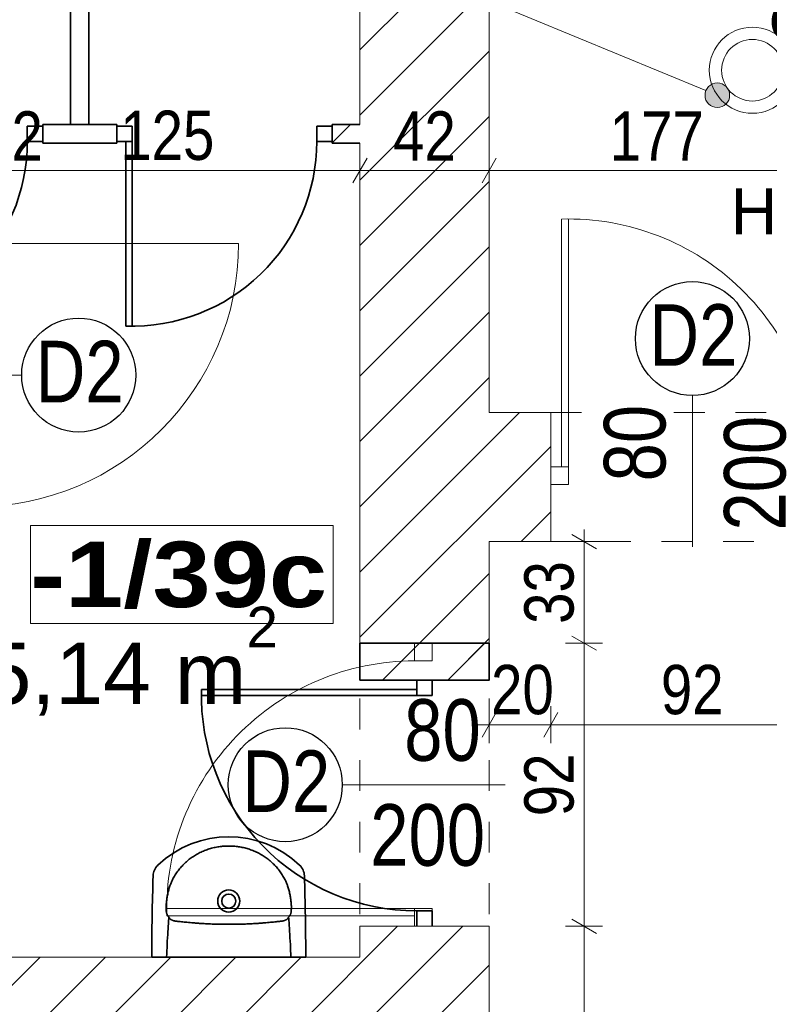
# Model space of a CAD drawing. Header units: centimetres. Extents: x 18292 to 3593338517, y 11794 to 62103.
# Tile 28 of 147: x 28671 to 28915, y 55364 to 55684. Entities that reach past the tile are written whole.
import ezdxf

# ---------------------------------------------------------------- set-up
doc = ezdxf.new("R2010")
doc.units = ezdxf.units.CM
doc.header["$MEASUREMENT"] = 0
doc.linetypes.add('Dashed-002', pattern=[20, 10, -10])
for name, color, linetype in [('499-Wymiary i opisy', 7, 'Continuous'), ('___WYBURZENIA', 7, 'Continuous'), ('__PROJEKTOWANE', 7, 'Continuous'), ('MF-NR', 7, 'Continuous'), ('MF_KRESKOWANIE', 7, 'Continuous'), ('MF_NR', 7, 'Continuous'), ('MF_OKNA', 7, 'Continuous'), ('MF_przerywana', 7, 'Continuous'), ('MF_SCIANY_DZIAL istniejące', 7, 'Continuous'), ('MF_SCIANY_KONSTR', 7, 'Continuous'), ('MF_WIDOK', 7, 'Continuous')]:
    doc.layers.add(name, color=color, linetype=linetype)
doc.styles.add('GENERATED_STYLE_1', font='txt')
doc.styles.add('GENERATED_STYLE_2', font='txt')
doc.styles.add('GENERATED_STYLE_4', font='txt')
doc.styles.add('GENERATED_STYLE_5', font='txt')
doc.styles.add('GENERATED_STYLE_7', font='txt')
doc.dimstyles.new('GENERATED_STYLE__1', dxfattribs={"dimtxt": 16, "dimasz": 6.08, "dimexe": 0.18, "dimexo": 0.0625, "dimgap": 0.09, "dimtad": 1, "dimtih": 1, "dimtoh": 1, "dimdec": 0, "dimzin": 0, "dimdsep": 46, "dimtxsty": 'GENERATED_STYLE_4', "dimblk": 'ARROWHEAD_2', "dimblk1": 'ARROWHEAD_2', "dimblk2": 'ARROWHEAD_2', "dimcen": 0.09, "dimse1": 1, "dimse2": 1, "dimclrd": 7, "dimclre": 7, "dimclrt": 7, "dimadec": 0, "dimazin": 0, "dimtfac": 1, "dimtdec": 4, "dimtmove": 0, "dimatfit": 3, "dimfxl": 0, "dimtolj": 1, "dimtzin": 0, "dimarcsym": 0})
doc.dimstyles.new('GENERATED_STYLE__2', dxfattribs={"dimtxt": 16, "dimasz": 6.08, "dimexe": 0.18, "dimexo": 0.0625, "dimgap": 0.09, "dimtad": 1, "dimtih": 1, "dimtoh": 1, "dimdec": 0, "dimzin": 0, "dimdsep": 46, "dimtxsty": 'GENERATED_STYLE_4', "dimblk": 'ARROWHEAD_2', "dimblk1": 'ARROWHEAD_2', "dimblk2": 'ARROWHEAD_2', "dimcen": 0.09, "dimse1": 1, "dimse2": 1, "dimclrd": 7, "dimclre": 7, "dimclrt": 7, "dimadec": 0, "dimazin": 0, "dimtfac": 1, "dimtdec": 4, "dimtmove": 2, "dimatfit": 3, "dimfxl": 0, "dimtolj": 1, "dimtzin": 0, "dimarcsym": 0})
doc.dimstyles.new('GENERATED_STYLE__4', dxfattribs={"dimtxt": 16, "dimasz": 6.08, "dimexe": 0.18, "dimexo": 0.0625, "dimgap": 0.09, "dimtad": 1, "dimdec": 0, "dimzin": 0, "dimdsep": 46, "dimtxsty": 'GENERATED_STYLE_4', "dimblk": 'ARROWHEAD_2', "dimblk1": 'ARROWHEAD_2', "dimblk2": 'ARROWHEAD_2', "dimcen": 0.09, "dimse1": 1, "dimse2": 1, "dimclrd": 7, "dimclre": 7, "dimclrt": 7, "dimadec": 0, "dimazin": 0, "dimtfac": 1, "dimtdec": 4, "dimtmove": 0, "dimatfit": 3, "dimfxl": 0, "dimtolj": 1, "dimtzin": 0, "dimarcsym": 0})
doc.dimstyles.new('GENERATED_STYLE__6', dxfattribs={"dimtxt": 16, "dimasz": 6.08, "dimexe": 0.18, "dimexo": 0.0625, "dimgap": 0.09, "dimtad": 1, "dimdec": 0, "dimzin": 0, "dimdsep": 46, "dimtxsty": 'GENERATED_STYLE_1', "dimblk": 'ARROWHEAD_2', "dimblk1": 'ARROWHEAD_2', "dimblk2": 'ARROWHEAD_2', "dimcen": 0.09, "dimse1": 1, "dimse2": 1, "dimclrd": 7, "dimclre": 7, "dimclrt": 7, "dimadec": 0, "dimazin": 0, "dimtfac": 1, "dimtdec": 4, "dimtmove": 0, "dimatfit": 3, "dimfxl": 0, "dimtolj": 1, "dimtzin": 0, "dimarcsym": 0})
pattern_1 = [(45, (4868174.165, 3898003.605), (-10.606601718, 10.606601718), [])]

# ---------------------------------------------------------------- blocks, each defined once
blk = doc.blocks.new('Drzwi metalowe 21_5')
at = {"layer": '__PROJEKTOWANE', "color": 7, "linetype": 'Continuous', "lineweight": 13}
blk.add_line((42.8, 0), (42.8, 85.6), dxfattribs=at)
at = {"layer": '__PROJEKTOWANE', "color": 150, "linetype": 'Continuous', "lineweight": 13}
for p, q in [((-46, 0), (-50.3, 0)), ((-46, 0), (-50.3, 0)), ((-46, 0), (-46, -10)), ((-46, 0), (-46, -10)), ((46, 0), (46, -10)), ((46, 0), (46, -10)), ((46, 0), (50.3, 0)), ((46, 0), (50.3, 0)), ((-46, -12), (-50.3, -12)), ((-46, -12), (-50.3, -12)), ((-46, -10), (-46, -12)), ((-46, -10), (-46, -12)), ((46, -10), (46, -12)), ((46, -10), (46, -12)), ((46, -12), (50.3, -12)), ((46, -12), (50.3, -12))]:
    blk.add_line(p, q, dxfattribs=at)
at = {"layer": '__PROJEKTOWANE', "color": 7, "linetype": 'Continuous', "lineweight": 15}
for p, q in [((-42.8, 0), (-46, 0)), ((-46, 0), (-46, -10)), ((-42.8, -10), (-42.8, 0)), ((46, 0), (42.8, 0)), ((42.8, 0), (42.8, -10)), ((46, -10), (46, 0)), ((-46, -10), (-42.8, -10)), ((42.8, -10), (46, -10))]:
    blk.add_line(p, q, dxfattribs=at)
at = {"layer": '__PROJEKTOWANE', "color": 7, "linetype": 'Continuous', "lineweight": 13}
blk.add_arc((42.8, 0), 85.6, 90, 180, dxfattribs=at)
blk = doc.blocks.new('*D71', base_point=(4868174.17, 3898003.61))
at = {"layer": '499-Wymiary i opisy', "color": 7, "linetype": 'Continuous', "lineweight": 13}
for p, q in [((28659.19, 55639.09), (28654.57, 55631.09)), ((28656.88, 55629.09), (28656.88, 55641.09)), ((28784.19, 55639.09), (28779.57, 55631.09)), ((28781.88, 55629.09), (28781.88, 55641.09)), ((28656.88, 55635.09), (28781.88, 55635.09))]:
    blk.add_line(p, q, dxfattribs=at)
at = {"layer": '499-Wymiary i opisy', "color": 7, "lineweight": 13, "char_height": 16, "attachment_point": 7, "style": 'GENERATED_STYLE_4'}
for s, insert in [('\\A1;{\\pql;\\fArial Narrow|b0|i0|c238|p34;12}', (28658.51, 55638.29)), ('\\A1;{\\pql;\\fArial Narrow|b0|i0|c238|p34;125}', (28704.02, 55638.29))]:
    blk.add_mtext(s, dxfattribs=dict(at, insert=insert))
blk = doc.blocks.new('ARROWHEAD_2')
at = {"color": 0, "linetype": 'Continuous', "lineweight": 0}
for p, q in [((-0.378, -0.655), (0.378, 0.655)), ((0, 0), (-1, 0))]:
    blk.add_line(p, q, dxfattribs=at)
blk = doc.blocks.new('*D72', base_point=(4868174.17, 3898003.61))
at = {"layer": '499-Wymiary i opisy', "color": 7, "linetype": 'Continuous', "lineweight": 13}
for p, q in [((28784.19, 55639.09), (28779.57, 55631.09)), ((28781.88, 55629.09), (28781.88, 55641.09)), ((28826.19, 55639.09), (28821.57, 55631.09)), ((28823.88, 55629.09), (28823.88, 55641.09)), ((28781.88, 55635.09), (28823.88, 55635.09))]:
    blk.add_line(p, q, dxfattribs=at)
at = {"layer": '499-Wymiary i opisy', "color": 7, "lineweight": 13, "insert": (28792.64, 55638.29), "char_height": 16, "attachment_point": 7, "style": 'GENERATED_STYLE_4'}
blk.add_mtext('\\A1;{\\pql;\\fArial Narrow|b0|i0|c238|p34;42}', dxfattribs=at)
blk = doc.blocks.new('*D73', base_point=(4868174.17, 3898003.61))
at = {"layer": '499-Wymiary i opisy', "color": 7, "linetype": 'Continuous', "lineweight": 13}
for p, q in [((28826.19, 55639.09), (28821.57, 55631.09)), ((28823.88, 55629.09), (28823.88, 55641.09)), ((29003.19, 55639.09), (28998.57, 55631.09)), ((29000.88, 55629.09), (29000.88, 55641.09)), ((28823.88, 55635.09), (29000.88, 55635.09))]:
    blk.add_line(p, q, dxfattribs=at)
at = {"layer": '499-Wymiary i opisy', "color": 7, "lineweight": 13, "insert": (28863, 55638.29), "char_height": 16, "attachment_point": 7, "style": 'GENERATED_STYLE_4'}
blk.add_mtext('\\A1;{\\pql;\\fArial Narrow|b0|i0|c238|p34;177}', dxfattribs=at)
blk = doc.blocks.new('*D126', base_point=(4868174.17, 3898003.61))
at = {"layer": '499-Wymiary i opisy', "color": 7, "linetype": 'Continuous', "lineweight": 13}
for p, q in [((31245.77, 59746.49), (31245.77, 59750.41)), ((31251.77, 59746.49), (31239.77, 59746.49)), ((31249.77, 59744.18), (31241.77, 59748.8)), ((31245.77, 52927.49), (31245.77, 59746.49)), ((31241.77, 52929.8), (31249.77, 52925.18)), ((31251.77, 52927.49), (31239.77, 52927.49)), ((31245.77, 52923.58), (31245.77, 52927.49))]:
    blk.add_line(p, q, dxfattribs=at)
at = {"layer": '499-Wymiary i opisy', "color": 7, "lineweight": 13, "insert": (31242.57, 56311.39), "char_height": 16, "attachment_point": 7, "rotation": 90, "style": 'GENERATED_STYLE_1'}
blk.add_mtext('\\A1;{\\pql;\\fArial Narrow|b1|i0|c238|p34;6\xa0819}', dxfattribs=at)
blk = doc.blocks.new('*D157', base_point=(4868174.17, 3898003.61))
at = {"layer": '499-Wymiary i opisy', "color": 7, "linetype": 'Continuous', "lineweight": 13}
for p, q in [((28823.88, 55448.99), (28823.88, 55460.99)), ((28843.88, 55448.99), (28843.88, 55460.99)), ((28826.19, 55458.99), (28821.57, 55450.99)), ((28846.19, 55458.99), (28841.57, 55450.99)), ((28819.97, 55454.99), (28823.88, 55454.99)), ((28823.88, 55454.99), (28843.88, 55454.99))]:
    blk.add_line(p, q, dxfattribs=at)
at = {"layer": '499-Wymiary i opisy', "color": 7, "lineweight": 13, "insert": (28824.48, 55458.19), "char_height": 16, "attachment_point": 7, "style": 'GENERATED_STYLE_4'}
blk.add_mtext('\\A1;{\\pql;\\fArial Narrow|b0|i0|c238|p34;20}', dxfattribs=at)
blk = doc.blocks.new('*D158', base_point=(4868174.17, 3898003.61))
at = {"layer": '499-Wymiary i opisy', "color": 7, "linetype": 'Continuous', "lineweight": 13}
for p, q in [((28843.88, 55448.99), (28843.88, 55460.99)), ((28935.88, 55448.99), (28935.88, 55460.99)), ((28846.19, 55458.99), (28841.57, 55450.99)), ((28938.19, 55458.99), (28933.57, 55450.99)), ((28843.88, 55454.99), (28935.88, 55454.99))]:
    blk.add_line(p, q, dxfattribs=at)
at = {"layer": '499-Wymiary i opisy', "color": 7, "lineweight": 13, "insert": (28879.64, 55458.19), "char_height": 16, "attachment_point": 7, "style": 'GENERATED_STYLE_4'}
blk.add_mtext('\\A1;{\\pql;\\fArial Narrow|b0|i0|c238|p34;92}', dxfattribs=at)
blk = doc.blocks.new('*D166', base_point=(4868174.17, 3898003.61))
at = {"layer": '499-Wymiary i opisy', "color": 7, "linetype": 'Continuous', "lineweight": 13}
for p, q in [((28860.71, 55389.49), (28848.71, 55389.49)), ((28850.71, 55391.8), (28858.71, 55387.18)), ((28854.71, 55191.49), (28854.71, 55389.49)), ((28850.71, 55193.8), (28858.71, 55189.18)), ((28860.71, 55191.49), (28848.71, 55191.49))]:
    blk.add_line(p, q, dxfattribs=at)
at = {"layer": '499-Wymiary i opisy', "color": 7, "lineweight": 13, "insert": (28851.51, 55275.13), "char_height": 16, "attachment_point": 7, "rotation": 90, "style": 'GENERATED_STYLE_4'}
blk.add_mtext('\\A1;{\\pql;\\fArial Narrow|b0|i0|c238|p34;198}', dxfattribs=at)
blk = doc.blocks.new('*D167', base_point=(4868174.17, 3898003.61))
at = {"layer": '499-Wymiary i opisy', "color": 7, "linetype": 'Continuous', "lineweight": 13}
for p, q in [((28860.71, 55481.49), (28848.71, 55481.49)), ((28850.71, 55483.8), (28858.71, 55479.18)), ((28854.71, 55389.49), (28854.71, 55481.49)), ((28860.71, 55389.49), (28848.71, 55389.49)), ((28850.71, 55391.8), (28858.71, 55387.18))]:
    blk.add_line(p, q, dxfattribs=at)
at = {"layer": '499-Wymiary i opisy', "color": 7, "lineweight": 13, "insert": (28851.51, 55425.25), "char_height": 16, "attachment_point": 7, "rotation": 90, "style": 'GENERATED_STYLE_4'}
blk.add_mtext('\\A1;{\\pql;\\fArial Narrow|b0|i0|c238|p34;92}', dxfattribs=at)
blk = doc.blocks.new('*D168', base_point=(4868174.17, 3898003.61))
at = {"layer": '499-Wymiary i opisy', "color": 7, "linetype": 'Continuous', "lineweight": 13}
for p, q in [((28858.71, 55512.18), (28850.71, 55516.8)), ((28854.71, 55514.49), (28854.71, 55518.41)), ((28860.71, 55514.49), (28848.71, 55514.49)), ((28854.71, 55481.49), (28854.71, 55514.49)), ((28860.71, 55481.49), (28848.71, 55481.49)), ((28850.71, 55483.8), (28858.71, 55479.18))]:
    blk.add_line(p, q, dxfattribs=at)
at = {"layer": '499-Wymiary i opisy', "color": 7, "lineweight": 13, "insert": (28851.51, 55487.75), "char_height": 16, "attachment_point": 7, "rotation": 90, "style": 'GENERATED_STYLE_4'}
blk.add_mtext('\\A1;{\\pql;\\fArial Narrow|b0|i0|c238|p34;33}', dxfattribs=at)
blk = doc.blocks.new('*D211', base_point=(4868174.17, 3898003.61))
at = {"layer": '499-Wymiary i opisy', "color": 7, "linetype": 'Continuous', "lineweight": 13}
for p, q in [((28644.88, 55751.85), (28644.88, 55763.85)), ((28656.88, 55751.85), (28656.88, 55763.85)), ((28647.19, 55761.85), (28642.57, 55753.85)), ((28654.57, 55753.85), (28659.19, 55761.85)), ((28644.88, 55757.85), (28656.88, 55757.85)), ((28656.88, 55757.85), (28660.79, 55757.85))]:
    blk.add_line(p, q, dxfattribs=at)
at = {"layer": '499-Wymiary i opisy', "color": 7, "lineweight": 13, "insert": (28659.19, 55761.05), "char_height": 16, "attachment_point": 7, "style": 'GENERATED_STYLE_4'}
blk.add_mtext('\\A1;{\\pql;\\fArial Narrow|b0|i0|c238|p34;12}', dxfattribs=at)

msp = doc.modelspace()

# ---------------------------------------------------------------- hatches: boundary and pattern name
at = {"layer": '___WYBURZENIA', "linetype": 'Continuous', "lineweight": 35}
h = msp.add_hatch(dxfattribs=at)
h.set_pattern_fill('bloczki_ceramiczne_000a', color=30, style=0, pattern_type=2)
h.set_pattern_definition(pattern_1)
h.paths.add_polyline_path([(28781.88, 55469.49), (28823.88, 55469.49), (28823.88, 55481.49), (28781.88, 55481.49)])
at = {"layer": '__PROJEKTOWANE', "linetype": 'Continuous', "lineweight": 13}
msp.add_hatch(color=150, dxfattribs=at).paths.add_polyline_path([(28893.98, 55659.52), (28894.29, 55657.99), (28895.16, 55656.69), (28896.45, 55655.83), (28897.98, 55655.52), (28899.51, 55655.83), (28900.81, 55656.69), (28901.68, 55657.99), (28901.98, 55659.52), (28901.68, 55661.05), (28900.81, 55662.35), (28899.51, 55663.22), (28897.98, 55663.52), (28896.45, 55663.22), (28895.16, 55662.35), (28894.29, 55661.05)])
at = {"layer": 'MF_KRESKOWANIE', "linetype": 'Continuous', "lineweight": 13}
h = msp.add_hatch(dxfattribs=at)
h.set_pattern_fill('bloczki_ceramiczne_000a', color=250, style=0, pattern_type=2)
h.set_pattern_definition(pattern_1)
h.paths.add_polyline_path([(28781.88, 55649.99), (28772.86, 55649.99), (28772.86, 55643.99), (28781.88, 55643.99), (28781.88, 55469.49), (28823.88, 55469.49), (28823.88, 55514.49), (28843.88, 55514.65), (28843.88, 55556.49), (28823.88, 55556.49), (28823.88, 55776.49), (28829.88, 55776.49), (28829.88, 55820.49), (28817.88, 55820.49), (28817.88, 55850.49), (28793.88, 55850.49), (28793.88, 55820.49), (28772.61, 55820.49), (28772.61, 55790.49), (28781.88, 55790.49)])
h = msp.add_hatch(dxfattribs=at)
h.set_pattern_fill('bloczki_ceramiczne_000a', color=250, style=0, pattern_type=2)
h.set_pattern_definition(pattern_1)
h.paths.add_polyline_path([(28217.88, 55355.49), (28781.88, 55355.49), (28781.88, 55191.49), (28823.88, 55191.49), (28823.88, 55389.49), (28781.88, 55389.49), (28781.88, 55379.49), (28505.88, 55379.49), (28499.86, 55379.49), (28411.86, 55379.49), (28405.86, 55379.49), (28317.87, 55379.49), (28311.87, 55379.49), (28217.88, 55379.49)])

# ---------------------------------------------------------------- linework, layer by layer
at = {"layer": '___WYBURZENIA', "color": 30, "linetype": 'Continuous', "lineweight": 35}
for p, q in [((28687.84, 55790.1), (28687.84, 55649.99)), ((28693.84, 55790.1), (28693.84, 55649.99)), ((28678.82, 55649.49), (28673.82, 55649.49)), ((28673.82, 55649.49), (28673.82, 55644.49)), ((28678.82, 55649.99), (28702.86, 55649.99)), ((28678.82, 55649.99), (28678.82, 55643.99)), ((28678.82, 55646.99), (28678.82, 55649.49)), ((28702.86, 55643.99), (28702.86, 55649.99)), ((28702.86, 55646.99), (28702.86, 55649.49)), ((28702.86, 55649.49), (28707.86, 55649.49)), ((28707.86, 55649.49), (28707.86, 55644.49)), ((28772.86, 55649.49), (28767.86, 55649.49)), ((28767.86, 55649.49), (28767.86, 55644.49)), ((28772.86, 55649.99), (28772.86, 55643.99)), ((28772.86, 55649.99), (28781.88, 55649.99)), ((28772.86, 55646.99), (28772.86, 55649.49)), ((28673.82, 55644.49), (28678.82, 55644.49)), ((28678.82, 55643.99), (28702.86, 55643.99)), ((28693.84, 55643.99), (28702.86, 55643.99)), ((28707.86, 55644.49), (28702.86, 55644.49)), ((28705.86, 55644.49), (28705.86, 55584.53)), ((28707.86, 55644.49), (28707.86, 55584.49)), ((28767.86, 55644.49), (28772.86, 55644.49)), ((28772.86, 55643.99), (28781.88, 55643.99)), ((28772.86, 55643.99), (28781.88, 55643.99)), ((28800.38, 55464.49), (28800.38, 55469.49)), ((28805.38, 55469.49), (28805.38, 55464.49)), ((28800.38, 55466.49), (28730.41, 55466.49)), ((28800.38, 55464.49), (28730.38, 55464.49)), ((28805.38, 55464.49), (28800.38, 55464.49)), ((28805.38, 55394.49), (28800.38, 55394.49)), ((28800.38, 55394.49), (28800.38, 55389.49)), ((28805.38, 55389.49), (28805.38, 55394.49)), ((28714.27, 55379.49), (28764.27, 55379.49))]:
    msp.add_line(p, q, dxfattribs=at)
at = {"layer": '___WYBURZENIA', "color": 30, "linetype": 'Continuous', "lineweight": 35, "flags": 128}
msp.add_lwpolyline([(28781.88, 55469.49), (28823.88, 55469.49), (28823.88, 55481.49), (28781.88, 55481.49)], close=True, dxfattribs=at)
at = {"layer": '___WYBURZENIA', "color": 30, "linetype": 'Continuous', "lineweight": 35}
for radius in [3.6, 2.3]:
    msp.add_circle((28739.27, 55397.69), radius, dxfattribs=at)
for centre, radius, start, end in [((28613.82, 55644.49), 60, 268.0898, 0), ((28707.86, 55644.49), 60, 268.0898, 0), ((28800.38, 55464.49), 70, 178.3628, 270), ((28739.27, 55385.29), 33.3, 46.2524, 133.7476), ((28719.7, 55405.74), 5, 133.7476, 178.1181), ((28758.84, 55405.74), 5, 1.8819, 46.2524), ((29518.42, 55379.49), 804.15, 178.11808, 180), ((27960.12, 55379.49), 804.15, 0, 1.88192)]:
    msp.add_arc(centre, radius, start, end, dxfattribs=at)
for points, knots in [([(28721.25, 55405.12), (28721.38, 55405.36), (28721.52, 55405.59), (28721.66, 55405.83), (28721.79, 55406.06), (28721.94, 55406.29), (28722.09, 55406.51), (28722.24, 55406.74), (28722.39, 55406.97), (28722.55, 55407.19), (28722.7, 55407.41), (28722.87, 55407.62), (28723.03, 55407.84), (28723.2, 55408.05), (28723.37, 55408.26), (28723.55, 55408.47), (28723.72, 55408.68), (28723.9, 55408.88), (28724.08, 55409.08), (28724.27, 55409.28), (28724.45, 55409.47), (28724.65, 55409.66), (28724.84, 55409.85), (28725.03, 55410.04), (28725.23, 55410.22), (28725.42, 55410.4), (28725.63, 55410.58), (28725.83, 55410.76), (28726.03, 55410.93), (28726.24, 55411.1), (28726.45, 55411.26), (28726.66, 55411.43), (28726.88, 55411.59), (28727.1, 55411.75), (28727.32, 55411.9), (28727.54, 55412.06), (28727.77, 55412.21), (28728, 55412.36), (28728.23, 55412.5), (28728.46, 55412.64), (28728.7, 55412.78), (28728.94, 55412.92), (28729.18, 55413.05), (28729.42, 55413.18), (28729.66, 55413.31), (28729.91, 55413.43), (28730.15, 55413.55), (28730.4, 55413.67), (28730.65, 55413.78), (28730.9, 55413.89), (28731.15, 55414), (28731.41, 55414.1), (28731.66, 55414.2), (28731.91, 55414.29), (28732.16, 55414.38), (28732.42, 55414.47), (28732.67, 55414.56), (28732.93, 55414.63), (28733.19, 55414.71), (28733.45, 55414.79), (28733.71, 55414.86), (28733.97, 55414.93), (28734.23, 55414.99), (28734.5, 55415.05), (28734.76, 55415.11), (28735.02, 55415.17), (28735.29, 55415.22), (28735.55, 55415.26), (28735.82, 55415.31), (28736.08, 55415.35), (28736.35, 55415.39), (28736.61, 55415.42), (28736.88, 55415.45), (28737.15, 55415.48), (28737.41, 55415.51), (28737.68, 55415.53), (28737.94, 55415.55), (28738.21, 55415.56), (28738.48, 55415.57), (28738.74, 55415.58), (28739, 55415.58), (28739.27, 55415.58)], [0, 0, 0, 0, 1, 1, 1, 2, 2, 2, 3, 3, 3, 4, 4, 4, 5, 5, 5, 6, 6, 6, 7, 7, 7, 8, 8, 8, 9, 9, 9, 10, 10, 10, 11, 11, 11, 12, 12, 12, 13, 13, 13, 14, 14, 14, 15, 15, 15, 16, 16, 16, 17, 17, 17, 18, 18, 18, 19, 19, 19, 20, 20, 20, 21, 21, 21, 22, 22, 22, 23, 23, 23, 24, 24, 24, 25, 25, 25, 26, 26, 26, 27, 27, 27, 27]), ([(28757.29, 55405.12), (28757.16, 55405.36), (28757.02, 55405.59), (28756.88, 55405.83), (28756.74, 55406.06), (28756.6, 55406.29), (28756.45, 55406.51), (28756.3, 55406.74), (28756.15, 55406.97), (28755.99, 55407.19), (28755.83, 55407.41), (28755.67, 55407.62), (28755.51, 55407.84), (28755.34, 55408.05), (28755.17, 55408.26), (28754.99, 55408.47), (28754.82, 55408.68), (28754.64, 55408.88), (28754.45, 55409.08), (28754.27, 55409.28), (28754.08, 55409.47), (28753.89, 55409.66), (28753.7, 55409.85), (28753.51, 55410.04), (28753.31, 55410.22), (28753.11, 55410.4), (28752.91, 55410.58), (28752.71, 55410.76), (28752.51, 55410.93), (28752.3, 55411.1), (28752.09, 55411.26), (28751.88, 55411.43), (28751.66, 55411.59), (28751.44, 55411.75), (28751.22, 55411.9), (28751, 55412.06), (28750.77, 55412.21), (28750.54, 55412.36), (28750.31, 55412.5), (28750.08, 55412.64), (28749.84, 55412.78), (28749.6, 55412.92), (28749.36, 55413.05), (28749.12, 55413.18), (28748.88, 55413.31), (28748.63, 55413.43), (28748.38, 55413.55), (28748.14, 55413.67), (28747.89, 55413.78), (28747.64, 55413.89), (28747.39, 55414), (28747.13, 55414.1), (28746.88, 55414.2), (28746.63, 55414.29), (28746.37, 55414.38), (28746.12, 55414.47), (28745.86, 55414.56), (28745.61, 55414.63), (28745.35, 55414.71), (28745.09, 55414.79), (28744.83, 55414.86), (28744.57, 55414.93), (28744.31, 55414.99), (28744.04, 55415.05), (28743.78, 55415.11), (28743.52, 55415.17), (28743.25, 55415.22), (28742.99, 55415.26), (28742.72, 55415.31), (28742.46, 55415.35), (28742.19, 55415.39), (28741.93, 55415.42), (28741.66, 55415.45), (28741.39, 55415.48), (28741.13, 55415.51), (28740.86, 55415.53), (28740.6, 55415.55), (28740.33, 55415.56), (28740.06, 55415.57), (28739.8, 55415.58), (28739.53, 55415.58), (28739.27, 55415.58)], [0, 0, 0, 0, 1, 1, 1, 2, 2, 2, 3, 3, 3, 4, 4, 4, 5, 5, 5, 6, 6, 6, 7, 7, 7, 8, 8, 8, 9, 9, 9, 10, 10, 10, 11, 11, 11, 12, 12, 12, 13, 13, 13, 14, 14, 14, 15, 15, 15, 16, 16, 16, 17, 17, 17, 18, 18, 18, 19, 19, 19, 20, 20, 20, 21, 21, 21, 22, 22, 22, 23, 23, 23, 24, 24, 24, 25, 25, 25, 26, 26, 26, 27, 27, 27, 27]), ([(28720.15, 55402.59), (28720.21, 55402.76), (28720.27, 55402.92), (28720.33, 55403.09), (28720.4, 55403.26), (28720.46, 55403.43), (28720.53, 55403.6), (28720.61, 55403.78), (28720.68, 55403.95), (28720.76, 55404.12), (28720.84, 55404.29), (28720.92, 55404.46), (28721, 55404.63), (28721.08, 55404.79), (28721.17, 55404.96), (28721.25, 55405.12)], [0, 0, 0, 0, 1, 1, 1, 2, 2, 2, 3, 3, 3, 4, 4, 4, 5, 5, 5, 5]), ([(28758.38, 55402.59), (28758.33, 55402.76), (28758.27, 55402.92), (28758.21, 55403.09), (28758.14, 55403.26), (28758.08, 55403.43), (28758, 55403.6), (28757.93, 55403.78), (28757.86, 55403.95), (28757.78, 55404.12), (28757.7, 55404.29), (28757.62, 55404.46), (28757.54, 55404.63), (28757.46, 55404.79), (28757.37, 55404.96), (28757.29, 55405.12)], [0, 0, 0, 0, 1, 1, 1, 2, 2, 2, 3, 3, 3, 4, 4, 4, 5, 5, 5, 5]), ([(28719.19, 55398.66), (28719.23, 55398.88), (28719.26, 55399.1), (28719.3, 55399.32), (28719.34, 55399.54), (28719.39, 55399.76), (28719.43, 55399.98), (28719.48, 55400.2), (28719.53, 55400.42), (28719.58, 55400.64), (28719.64, 55400.86), (28719.69, 55401.08), (28719.75, 55401.29), (28719.81, 55401.51), (28719.88, 55401.73), (28719.94, 55401.94), (28720.01, 55402.16), (28720.08, 55402.37), (28720.15, 55402.59)], [0, 0, 0, 0, 1, 1, 1, 2, 2, 2, 3, 3, 3, 4, 4, 4, 5, 5, 5, 6, 6, 6, 6]), ([(28759.34, 55398.66), (28759.31, 55398.88), (28759.27, 55399.1), (28759.23, 55399.32), (28759.19, 55399.54), (28759.15, 55399.76), (28759.11, 55399.98), (28759.06, 55400.2), (28759.01, 55400.42), (28758.96, 55400.64), (28758.9, 55400.86), (28758.85, 55401.08), (28758.79, 55401.29), (28758.73, 55401.51), (28758.66, 55401.73), (28758.59, 55401.94), (28758.53, 55402.16), (28758.46, 55402.37), (28758.38, 55402.59)], [0, 0, 0, 0, 1, 1, 1, 2, 2, 2, 3, 3, 3, 4, 4, 4, 5, 5, 5, 6, 6, 6, 6]), ([(28719.11, 55398.04), (28719.12, 55398.15), (28719.13, 55398.25), (28719.15, 55398.35), (28719.16, 55398.45), (28719.18, 55398.56), (28719.19, 55398.66)], [0, 0, 0, 0, 1, 1, 1, 2, 2, 2, 2]), ([(28759.43, 55398.04), (28759.42, 55398.15), (28759.41, 55398.25), (28759.39, 55398.35), (28759.38, 55398.45), (28759.36, 55398.56), (28759.34, 55398.66)], [0, 0, 0, 0, 1, 1, 1, 2, 2, 2, 2]), ([(28718.99, 55394.35), (28718.98, 55394.48), (28718.97, 55394.6), (28718.96, 55394.73), (28718.95, 55394.87), (28718.94, 55395), (28718.93, 55395.14), (28718.93, 55395.29), (28718.93, 55395.44), (28718.93, 55395.59), (28718.93, 55395.76), (28718.93, 55395.93), (28718.94, 55396.1), (28718.94, 55396.29), (28718.95, 55396.48), (28718.97, 55396.67), (28718.98, 55396.89), (28719, 55397.11), (28719.02, 55397.32), (28719.05, 55397.56), (28719.08, 55397.8), (28719.11, 55398.04)], [0, 0, 0, 0, 1, 1, 1, 2, 2, 2, 3, 3, 3, 4, 4, 4, 5, 5, 5, 6, 6, 6, 7, 7, 7, 7]), ([(28759.55, 55394.35), (28759.56, 55394.48), (28759.57, 55394.6), (28759.58, 55394.73), (28759.59, 55394.87), (28759.6, 55395), (28759.6, 55395.14), (28759.61, 55395.29), (28759.61, 55395.44), (28759.61, 55395.59), (28759.61, 55395.76), (28759.61, 55395.93), (28759.6, 55396.1), (28759.6, 55396.29), (28759.59, 55396.48), (28759.57, 55396.67), (28759.56, 55396.89), (28759.54, 55397.11), (28759.51, 55397.32), (28759.49, 55397.56), (28759.46, 55397.8), (28759.43, 55398.04)], [0, 0, 0, 0, 1, 1, 1, 2, 2, 2, 3, 3, 3, 4, 4, 4, 5, 5, 5, 6, 6, 6, 7, 7, 7, 7]), ([(28719.82, 55392.47), (28719.79, 55392.51), (28719.75, 55392.55), (28719.72, 55392.59), (28719.68, 55392.63), (28719.65, 55392.68), (28719.61, 55392.72), (28719.58, 55392.77), (28719.55, 55392.81), (28719.52, 55392.86), (28719.49, 55392.9), (28719.46, 55392.95), (28719.43, 55392.99), (28719.4, 55393.04), (28719.37, 55393.08), (28719.35, 55393.13), (28719.32, 55393.17), (28719.3, 55393.22), (28719.28, 55393.27), (28719.26, 55393.31), (28719.23, 55393.36), (28719.21, 55393.4), (28719.2, 55393.45), (28719.18, 55393.5), (28719.16, 55393.54), (28719.14, 55393.59), (28719.13, 55393.63), (28719.11, 55393.68), (28719.1, 55393.73), (28719.09, 55393.77), (28719.07, 55393.82), (28719.06, 55393.87), (28719.05, 55393.92), (28719.04, 55393.97), (28719.03, 55394.01), (28719.03, 55394.06), (28719.02, 55394.1), (28719.01, 55394.15), (28719.01, 55394.19), (28719, 55394.23), (28719, 55394.27), (28719, 55394.31), (28718.99, 55394.35)], [0, 0, 0, 0, 1, 1, 1, 2, 2, 2, 3, 3, 3, 4, 4, 4, 5, 5, 5, 6, 6, 6, 7, 7, 7, 8, 8, 8, 9, 9, 9, 10, 10, 10, 11, 11, 11, 12, 12, 12, 13, 13, 13, 14, 14, 14, 14]), ([(28719.82, 55392.47), (28719.71, 55390.95), (28719.6, 55389.43), (28719.51, 55387.9), (28719.41, 55386.46), (28719.33, 55385.02), (28719.26, 55383.58), (28719.19, 55382.22), (28719.13, 55380.86), (28719.08, 55379.49)], [0, 0, 0, 0, 1, 1, 1, 2, 2, 2, 3, 3, 3, 3]), ([(28720.3, 55391.81), (28720.27, 55391.84), (28720.24, 55391.87), (28720.21, 55391.9), (28720.18, 55391.94), (28720.15, 55391.98), (28720.12, 55392.02), (28720.08, 55392.06), (28720.05, 55392.11), (28720.02, 55392.15), (28719.98, 55392.2), (28719.95, 55392.26), (28719.92, 55392.31), (28719.88, 55392.36), (28719.85, 55392.42), (28719.82, 55392.47)], [0, 0, 0, 0, 1, 1, 1, 2, 2, 2, 3, 3, 3, 4, 4, 4, 5, 5, 5, 5]), ([(28758.23, 55391.81), (28758.27, 55391.84), (28758.3, 55391.87), (28758.33, 55391.9), (28758.36, 55391.94), (28758.39, 55391.98), (28758.42, 55392.02), (28758.46, 55392.06), (28758.49, 55392.11), (28758.52, 55392.15), (28758.56, 55392.2), (28758.59, 55392.26), (28758.62, 55392.31), (28758.66, 55392.36), (28758.69, 55392.42), (28758.72, 55392.47)], [0, 0, 0, 0, 1, 1, 1, 2, 2, 2, 3, 3, 3, 4, 4, 4, 5, 5, 5, 5]), ([(28758.72, 55392.47), (28758.75, 55392.51), (28758.79, 55392.55), (28758.82, 55392.59), (28758.86, 55392.63), (28758.89, 55392.68), (28758.92, 55392.72), (28758.96, 55392.77), (28758.99, 55392.81), (28759.02, 55392.86), (28759.05, 55392.9), (28759.08, 55392.95), (28759.11, 55392.99), (28759.14, 55393.04), (28759.17, 55393.08), (28759.19, 55393.13), (28759.22, 55393.17), (28759.24, 55393.22), (28759.26, 55393.27), (28759.28, 55393.31), (28759.3, 55393.36), (28759.32, 55393.4), (28759.34, 55393.45), (28759.36, 55393.5), (28759.38, 55393.54), (28759.4, 55393.59), (28759.41, 55393.63), (28759.43, 55393.68), (28759.44, 55393.73), (28759.45, 55393.77), (28759.46, 55393.82), (28759.48, 55393.87), (28759.49, 55393.92), (28759.5, 55393.97), (28759.51, 55394.01), (28759.51, 55394.06), (28759.52, 55394.1), (28759.53, 55394.15), (28759.53, 55394.19), (28759.53, 55394.23), (28759.54, 55394.27), (28759.54, 55394.31), (28759.55, 55394.35)], [0, 0, 0, 0, 1, 1, 1, 2, 2, 2, 3, 3, 3, 4, 4, 4, 5, 5, 5, 6, 6, 6, 7, 7, 7, 8, 8, 8, 9, 9, 9, 10, 10, 10, 11, 11, 11, 12, 12, 12, 13, 13, 13, 14, 14, 14, 14]), ([(28758.72, 55392.47), (28758.83, 55390.95), (28758.94, 55389.43), (28759.03, 55387.9), (28759.12, 55386.46), (28759.21, 55385.02), (28759.28, 55383.58), (28759.35, 55382.22), (28759.41, 55380.86), (28759.46, 55379.49)], [0, 0, 0, 0, 1, 1, 1, 2, 2, 2, 3, 3, 3, 3]), ([(28722.09, 55391.17), (28722.03, 55391.18), (28721.97, 55391.19), (28721.9, 55391.2), (28721.84, 55391.21), (28721.77, 55391.22), (28721.71, 55391.23), (28721.65, 55391.24), (28721.59, 55391.26), (28721.52, 55391.27), (28721.46, 55391.29), (28721.4, 55391.31), (28721.34, 55391.32), (28721.28, 55391.34), (28721.22, 55391.36), (28721.16, 55391.38), (28721.1, 55391.4), (28721.04, 55391.43), (28720.98, 55391.45), (28720.92, 55391.48), (28720.86, 55391.5), (28720.81, 55391.53), (28720.75, 55391.55), (28720.69, 55391.58), (28720.64, 55391.61), (28720.58, 55391.64), (28720.52, 55391.67), (28720.47, 55391.71), (28720.41, 55391.74), (28720.36, 55391.77), (28720.3, 55391.81)], [0, 0, 0, 0, 1, 1, 1, 2, 2, 2, 3, 3, 3, 4, 4, 4, 5, 5, 5, 6, 6, 6, 7, 7, 7, 8, 8, 8, 9, 9, 9, 10, 10, 10, 10]), ([(28739.27, 55390.14), (28738.49, 55390.14), (28737.7, 55390.14), (28736.92, 55390.16), (28736.21, 55390.17), (28735.5, 55390.18), (28734.79, 55390.21), (28734.16, 55390.23), (28733.54, 55390.25), (28732.91, 55390.28), (28732.36, 55390.3), (28731.8, 55390.33), (28731.25, 55390.36), (28730.76, 55390.39), (28730.26, 55390.42), (28729.77, 55390.45), (28729.32, 55390.48), (28728.88, 55390.51), (28728.44, 55390.55), (28728.04, 55390.58), (28727.64, 55390.61), (28727.24, 55390.64), (28726.89, 55390.67), (28726.53, 55390.7), (28726.17, 55390.74), (28725.84, 55390.77), (28725.52, 55390.8), (28725.19, 55390.83), (28724.89, 55390.86), (28724.6, 55390.89), (28724.3, 55390.92), (28724.04, 55390.95), (28723.77, 55390.98), (28723.5, 55391.01), (28723.25, 55391.03), (28723.01, 55391.06), (28722.76, 55391.09), (28722.54, 55391.11), (28722.32, 55391.14), (28722.09, 55391.17)], [0, 0, 0, 0, 1, 1, 1, 2, 2, 2, 3, 3, 3, 4, 4, 4, 5, 5, 5, 6, 6, 6, 7, 7, 7, 8, 8, 8, 9, 9, 9, 10, 10, 10, 11, 11, 11, 12, 12, 12, 13, 13, 13, 13]), ([(28739.27, 55390.14), (28740.05, 55390.14), (28740.84, 55390.14), (28741.62, 55390.16), (28742.33, 55390.17), (28743.04, 55390.18), (28743.75, 55390.21), (28744.37, 55390.23), (28745, 55390.25), (28745.63, 55390.28), (28746.18, 55390.3), (28746.73, 55390.33), (28747.29, 55390.36), (28747.78, 55390.39), (28748.28, 55390.42), (28748.77, 55390.45), (28749.22, 55390.48), (28749.66, 55390.51), (28750.1, 55390.55), (28750.5, 55390.58), (28750.9, 55390.61), (28751.29, 55390.64), (28751.65, 55390.67), (28752.01, 55390.7), (28752.37, 55390.74), (28752.7, 55390.77), (28753.02, 55390.8), (28753.35, 55390.83), (28753.64, 55390.86), (28753.94, 55390.89), (28754.24, 55390.92), (28754.5, 55390.95), (28754.77, 55390.98), (28755.04, 55391.01), (28755.29, 55391.03), (28755.53, 55391.06), (28755.78, 55391.09), (28756, 55391.11), (28756.22, 55391.14), (28756.45, 55391.17)], [0, 0, 0, 0, 1, 1, 1, 2, 2, 2, 3, 3, 3, 4, 4, 4, 5, 5, 5, 6, 6, 6, 7, 7, 7, 8, 8, 8, 9, 9, 9, 10, 10, 10, 11, 11, 11, 12, 12, 12, 13, 13, 13, 13]), ([(28756.45, 55391.17), (28756.51, 55391.18), (28756.57, 55391.19), (28756.64, 55391.2), (28756.7, 55391.21), (28756.77, 55391.22), (28756.83, 55391.23), (28756.89, 55391.24), (28756.95, 55391.26), (28757.02, 55391.27), (28757.08, 55391.29), (28757.14, 55391.31), (28757.2, 55391.32), (28757.26, 55391.34), (28757.32, 55391.36), (28757.38, 55391.38), (28757.44, 55391.4), (28757.5, 55391.43), (28757.56, 55391.45), (28757.62, 55391.48), (28757.67, 55391.5), (28757.73, 55391.53), (28757.79, 55391.55), (28757.85, 55391.58), (28757.9, 55391.61), (28757.96, 55391.64), (28758.02, 55391.67), (28758.07, 55391.71), (28758.13, 55391.74), (28758.18, 55391.77), (28758.23, 55391.81)], [0, 0, 0, 0, 1, 1, 1, 2, 2, 2, 3, 3, 3, 4, 4, 4, 5, 5, 5, 6, 6, 6, 7, 7, 7, 8, 8, 8, 9, 9, 9, 10, 10, 10, 10])]:
    msp.add_open_spline(points, degree=3, knots=knots, dxfattribs=at)
for points in [[(28715.76, 55408.82), (28715.81, 55408.88), (28715.86, 55408.93), (28715.9, 55408.99)], [(28715.9, 55408.99), (28715.91, 55408.99), (28715.91, 55409.01), (28715.92, 55409.01)], [(28715.92, 55409.01), (28716.02, 55409.13), (28716.13, 55409.24), (28716.24, 55409.35)], [(28762.62, 55409.01), (28762.52, 55409.13), (28762.41, 55409.24), (28762.3, 55409.35)], [(28762.64, 55408.99), (28762.65, 55408.99), (28762.61, 55409.01), (28762.62, 55409.01)], [(28762.77, 55408.82), (28762.73, 55408.88), (28762.68, 55408.93), (28762.64, 55408.99)]]:
    msp.add_open_spline(points, degree=3, dxfattribs=at)
at = {"layer": '__PROJEKTOWANE', "color": 150, "linetype": 'Continuous', "lineweight": 13, "flags": 128}
msp.add_lwpolyline([(28894.29, 55661.05), (28809.19, 55696.28), (29029.95, 55696.28)], dxfattribs=at)
at = {"layer": '__PROJEKTOWANE', "color": 150, "linetype": 'Continuous', "lineweight": 13}
msp.add_circle((28897.98, 55659.52), 4, dxfattribs=at)
at = {"layer": '__PROJEKTOWANE', "color": 7, "linetype": 'Continuous', "lineweight": 25}
for centre in [(28889.88, 55580.47), (28690.52, 55568.6), (28757.62, 55435.49)]:
    msp.add_circle(centre, 18.52, dxfattribs=at)
at = {"layer": 'MF-NR', "color": 7, "linetype": 'Continuous', "lineweight": 13}
msp.add_line((28773.23, 55519.72), (28773.23, 55487.83), dxfattribs=at)
at = {"layer": 'MF_OKNA', "color": 7, "linetype": 'Continuous', "lineweight": 13}
for p, q in [((28847.33, 55538.82), (28847.33, 55619.29)), ((28849.63, 55538.82), (28849.63, 55619.32)), ((28619.1, 55568.6), (28672, 55568.6)), ((28889.88, 55512.74), (28889.88, 55561.95)), ((28843.88, 55538.82), (28849.63, 55538.82)), ((28843.88, 55535.57), (28843.88, 55538.07)), ((28849.63, 55538.82), (28849.63, 55533.07)), ((28849.63, 55533.07), (28843.88, 55533.07)), ((28799.63, 55475.74), (28799.63, 55481.49)), ((28805.38, 55481.49), (28805.38, 55475.74)), ((28805.38, 55475.74), (28799.63, 55475.74)), ((28800.38, 55469.49), (28805.38, 55469.49)), ((28802.88, 55469.49), (28805.38, 55469.49)), ((28776.14, 55435.49), (28829.04, 55435.49)), ((28799.63, 55395.24), (28719.13, 55395.24)), ((28805.38, 55395.24), (28799.63, 55395.24)), ((28799.63, 55395.24), (28799.63, 55389.49)), ((28805.38, 55389.49), (28805.38, 55395.24)), ((28799.63, 55392.94), (28719.16, 55392.94)), ((28802.88, 55389.49), (28805.38, 55389.49)), ((28802.88, 55389.49), (28805.38, 55389.49))]:
    msp.add_line(p, q, dxfattribs=at)
for radius in [14, 10]:
    msp.add_circle((28909.38, 55667.65), radius, dxfattribs=at)
for centre, start, end in [((28849.63, 55538.82), 0, 91.6372), ((28799.63, 55395.24), 90, 181.6372)]:
    msp.add_arc(centre, 80.5, start, end, dxfattribs=at)
at = {"layer": 'MF_przerywana', "color": 7, "linetype": 'Dashed-002', "lineweight": 13, "flags": 128}
for points in [[(28843.88, 55556.49), (28935.88, 55556.49), (28935.88, 55514.49), (28843.88, 55514.49)], [(28781.88, 55481.49), (28823.88, 55481.49), (28823.88, 55389.49), (28781.88, 55389.49)]]:
    msp.add_lwpolyline(points, close=True, dxfattribs=at)
at = {"layer": 'MF_SCIANY_DZIAL istniejące', "color": 251, "linetype": 'Continuous', "lineweight": 13, "true_color": 0x6a6a6a}
msp.add_line((28823.88, 55514.49), (28843.88, 55514.65), dxfattribs=at)
at = {"layer": 'MF_SCIANY_KONSTR', "color": 7, "linetype": 'Continuous', "lineweight": 13}
for p, q in [((28781.88, 55790.49), (28781.88, 55649.99)), ((28823.88, 55776.49), (28823.88, 55556.49)), ((28781.88, 55643.99), (28781.88, 55481.49)), ((28843.88, 55556.49), (28823.88, 55556.49)), ((28843.88, 55514.65), (28843.88, 55556.49)), ((28823.88, 55514.49), (28823.88, 55481.49)), ((28843.88, 55514.49), (28823.88, 55514.49)), ((28781.88, 55379.49), (28781.88, 55389.49)), ((28781.88, 55389.49), (28781.88, 55379.49)), ((28781.88, 55389.49), (28823.88, 55389.49)), ((28823.88, 55389.49), (28823.88, 55385.49)), ((28823.88, 55389.49), (28823.88, 55191.49)), ((28823.88, 55385.49), (28823.88, 55179.49)), ((28781.88, 55379.49), (28505.88, 55379.49))]:
    msp.add_line(p, q, dxfattribs=at)
at = {"layer": 'MF_WIDOK', "color": 5, "linetype": 'Continuous', "lineweight": 15, "flags": 128}
msp.add_lwpolyline([(28674.89, 55519.72), (28773.23, 55519.72), (28773.23, 55487.83), (28674.89, 55487.83)], close=True, dxfattribs=at)

# ---------------------------------------------------------------- block references
at = {"layer": '__PROJEKTOWANE', "color": 5, "linetype": 'Continuous', "lineweight": 13, "xscale": -1, "zscale": 100, "rotation": 270}
msp.add_blockref('Drzwi metalowe 21_5', (28656.88, 55568.6), dxfattribs=at)

# ---------------------------------------------------------------- texts
at = {"layer": '__PROJEKTOWANE', "color": 150, "linetype": 'Continuous', "lineweight": 13, "insert": (29032.43, 55674.01), "char_height": 15, "attachment_point": 9, "line_spacing_factor": 0.931279, "style": 'GENERATED_STYLE_7'}
msp.add_mtext('\\A1;{\\pqr;\\fCalibri Light|b0|i0|c238|p34;istn. zasuwa odcinająca \\P\\pqr;\\fCalibri Light|b0|i0|c238|p34;do likwidacji}', dxfattribs=at)
at = {"layer": '__PROJEKTOWANE', "color": 7, "linetype": 'Continuous', "lineweight": 13, "insert": (28945.11, 55629.31), "char_height": 15, "attachment_point": 2, "style": 'GENERATED_STYLE_2'}
msp.add_mtext('\\A1;{\\pqc;\\fArial|b0|i0|c238|p38;H=2,20m}', dxfattribs=at)
at = {"layer": '__PROJEKTOWANE', "color": 150, "lineweight": 13, "insert": (28659.61, 55457.96), "char_height": 20, "attachment_point": 7, "style": 'GENERATED_STYLE_2'}
msp.add_mtext('{\\fArial|b0|i0|c238|p38;5,14 m{\\H0.66x;\\S2^  ;}}', dxfattribs=at)
at = {"layer": 'MF_NR', "color": 7, "linetype": 'Continuous', "lineweight": 13, "insert": (28674.8, 55492.6), "char_height": 21.2625, "attachment_point": 7, "style": 'GENERATED_STYLE_5'}
msp.add_mtext('\\A1;{\\pql;\\fArial Black|b0|i0|c238|p38;-1/39c}', dxfattribs=at)
at = {"layer": 'MF_OKNA', "color": 7, "linetype": 'Continuous', "lineweight": 13, "char_height": 20, "attachment_point": 4, "style": 'GENERATED_STYLE_2'}
for s, insert in [('\\A1;{\\W0.800000x;\\pql;\\fArial|b0|i0|c238|p38;D2}', (28875.91, 55581.61)), ('\\A1;{\\W0.800000x;\\pql;\\fArial|b0|i0|c238|p38;D2}', (28676.55, 55569.74)), ('\\A1;{\\W0.800000x;\\pql;\\fArial|b0|i0|c238|p38;80}', (28796.26, 55453.13)), ('\\A1;{\\W0.800000x;\\pql;\\fArial|b0|i0|c238|p38;D2}', (28743.65, 55436.64)), ('\\A1;{\\W0.800000x;\\pql;\\fArial|b0|i0|c238|p38;200}', (28785.23, 55419.03))]:
    msp.add_mtext(s, dxfattribs=dict(at, insert=insert))
at = {"layer": 'MF_OKNA', "color": 7, "linetype": 'Continuous', "lineweight": 13, "char_height": 20, "attachment_point": 4, "rotation": 90, "style": 'GENERATED_STYLE_2'}
for s, insert in [('\\A1;{\\W0.800000x;\\pql;\\fArial|b0|i0|c238|p38;80}', (28871.27, 55534.06)), ('\\A1;{\\W0.800000x;\\pql;\\fArial|b0|i0|c238|p38;200}', (28910.3, 55518.08))]:
    msp.add_mtext(s, dxfattribs=dict(at, insert=insert))

# ---------------------------------------------------------------- dimensions: what is measured, and where the dimension line sits
at = {"layer": '499-Wymiary i opisy', "color": 7, "linetype": 'Continuous', "lineweight": 13}
for base, p1, p2, dimstyle, picture, middle in [((31245.77, 59746.49), (24264.88, 52927.49), (25791.88, 59746.49), 'GENERATED_STYLE__6', '*D126', (31234.57, 56338.88)), ((28854.71, 55514.49), (28823.88, 55481.49), (28823.88, 55514.49), 'GENERATED_STYLE__4', '*D168', (28843.51, 55499.95)), ((28854.71, 55481.49), (28823.88, 55389.49), (28823.88, 55481.49), 'GENERATED_STYLE__4', '*D167', (28843.51, 55437.45)), ((28854.71, 55389.49), (28823.88, 55191.49), (28823.88, 55389.49), 'GENERATED_STYLE__4', '*D166', (28843.51, 55293.43))]:
    dim = msp.add_linear_dim(base=base, p1=p1, p2=p2, angle=90, dimstyle=dimstyle, dxfattribs=at)
    dim.commit()
    dim.dimension.update_dxf_attribs({"geometry": picture, "text_midpoint": middle, "dimtype": 160, "text_rotation": 90})
for base, p1, p2, dimstyle, picture, middle in [((28656.88, 55757.85), (28644.88, 55790.49), (28656.88, 55592.49), 'GENERATED_STYLE__1', '*D211', (28671.39, 55769.05)), ((28781.88, 55635.09), (28656.88, 55614.6), (28781.88, 54945.49), 'GENERATED_STYLE__1', '*D71', (28722.32, 55646.29)), ((28823.88, 55635.09), (28781.88, 54945.49), (28823.88, 54747.49), 'GENERATED_STYLE__1', '*D72', (28804.84, 55646.29)), ((29000.88, 55635.09), (28823.88, 54747.49), (29000.88, 55556.49), 'GENERATED_STYLE__2', '*D73', (28881.3, 55646.29)), ((28843.88, 55454.99), (28823.88, 55514.49), (28843.88, 55514.49), 'GENERATED_STYLE__2', '*D157', (28836.67, 55466.19)), ((28935.88, 55454.99), (28843.88, 55514.49), (28935.88, 55514.49), 'GENERATED_STYLE__1', '*D158', (28891.84, 55466.19))]:
    dim = msp.add_linear_dim(base=base, p1=p1, p2=p2, dimstyle=dimstyle, dxfattribs=at)
    dim.commit()
    dim.dimension.update_dxf_attribs({"geometry": picture, "text_midpoint": middle, "dimtype": 160})

doc.saveas('drawing.dxf')
